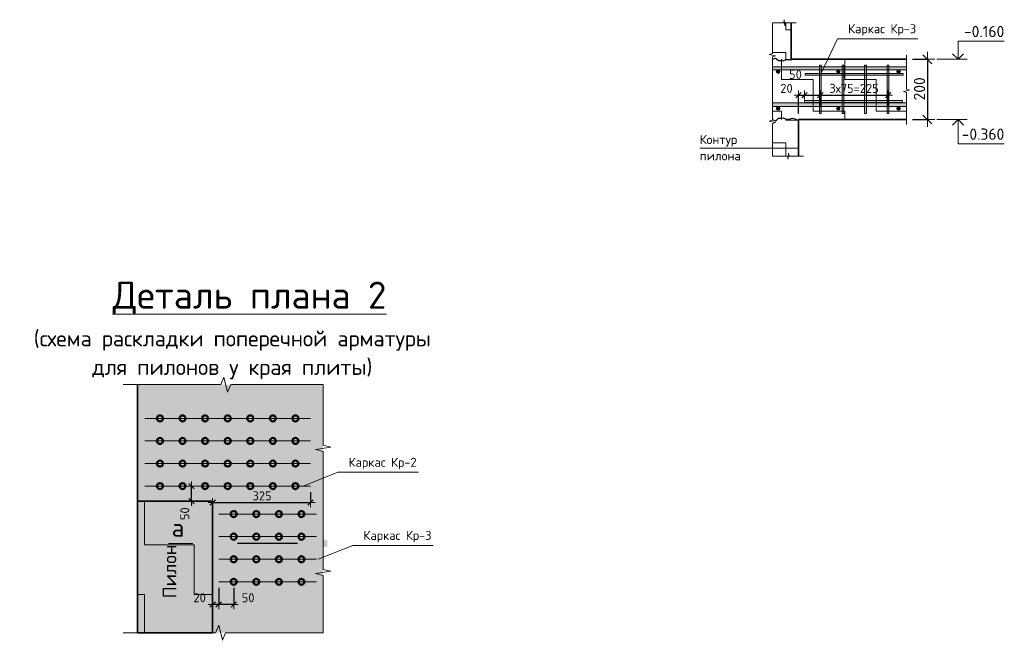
# Model space of a CAD drawing. Header units: metres. Extents: x -38 to 89, y -15 to 19.
# Tile 102 of 120: x 74.33 to 77.6, y 1.5 to 3.56. Entities that reach past the tile are written whole.
import ezdxf

# ---------------------------------------------------------------- set-up
doc = ezdxf.new("R2010")
doc.units = ezdxf.units.M
doc.header["$PDMODE"] = 65
doc.linetypes.add('______2', pattern=[0.27, 0.2, -0.07])
doc.layers.add('XR$5$_3705', color=7, linetype='Continuous')
for name, color, linetype, lineweight in [('XR$5$ВК__отв в полу 1-2 эт', 220, 'Continuous', 25), ('XR$5$Размерная линия (1)', 7, 'Continuous', 13), ('XR$5$Размерная линия_ общее', 7, 'Continuous', 13), ('XR$5$Текст_ общее_1', 7, 'Continuous', 13)]:
    doc.layers.add(name, color=color, linetype=linetype, lineweight=lineweight)
doc.styles.add('ISOCPEUR', font='txt')
doc.dimstyles.new('DIMSTYLE_35', dxfattribs={"dimtxt": 0.03, "dimasz": 0.03, "dimexe": 0, "dimexo": 0, "dimgap": 0.015, "dimtad": 2, "dimdec": 0, "dimlfac": 1000, "dimrnd": 5, "dimzin": 12, "dimdsep": 46, "dimtxsty": 'ISOCPEUR', "dimblk1": 'ALL_ML_STRICH', "dimblk2": 'ALL_ML_STRICH', "dimsah": 1, "dimcen": 0, "dimclrd": 7, "dimclre": 256, "dimclrt": 7, "dimadec": 0, "dimazin": 0, "dimtfac": 1, "dimtdec": 0, "dimtix": 1, "dimtmove": 2, "dimatfit": 3, "dimfxl": 0, "dimtvp": 1.2, "dimtzin": 0, "dimlwd": 0, "dimlwe": -3, "dimarcsym": 0})
doc.dimstyles.new('DIMSTYLE_37', dxfattribs={"dimtxt": 0.03, "dimasz": 0.03, "dimexe": 0, "dimexo": 0, "dimgap": 0.015, "dimtad": 2, "dimdec": 0, "dimlfac": 1000, "dimrnd": 5, "dimzin": 12, "dimdsep": 46, "dimtxsty": 'ISOCPEUR', "dimblk1": 'ALL_ML_STRICH', "dimblk2": 'ALL_ML_STRICH', "dimsah": 1, "dimcen": 0, "dimclrd": 7, "dimclre": 256, "dimclrt": 7, "dimadec": 0, "dimazin": 0, "dimtfac": 1, "dimtdec": 0, "dimtix": 1, "dimtmove": 2, "dimatfit": 3, "dimfxl": 0, "dimtzin": 0, "dimlwd": 0, "dimlwe": -3, "dimarcsym": 0})
doc.dimstyles.new('DIMSTYLE_38', dxfattribs={"dimtxt": 0.03, "dimasz": 0.03, "dimexe": 0, "dimexo": 1e-06, "dimgap": 0.015, "dimtad": 2, "dimdec": 0, "dimlfac": 1000, "dimrnd": 5, "dimzin": 12, "dimdsep": 46, "dimtxsty": 'ISOCPEUR', "dimblk1": 'ALL_ML_STRICH', "dimblk2": 'ALL_ML_STRICH', "dimsah": 1, "dimcen": 0, "dimse1": 1, "dimse2": 1, "dimclrd": 7, "dimclre": 256, "dimclrt": 7, "dimadec": 0, "dimazin": 0, "dimtfac": 1, "dimtdec": 0, "dimtix": 1, "dimtmove": 2, "dimatfit": 3, "dimfxl": 0, "dimtvp": 1.2, "dimtzin": 0, "dimlwd": 0, "dimlwe": -3, "dimarcsym": 0})
doc.dimstyles.new('DIMSTYLE_39', dxfattribs={"dimtxt": 0.0375, "dimasz": 0.0495, "dimexe": 0, "dimexo": 0, "dimgap": 0.01875, "dimtad": 2, "dimdec": 0, "dimlfac": 1000, "dimrnd": 1, "dimzin": 12, "dimdsep": 46, "dimtxsty": 'ISOCPEUR', "dimblk1": 'ALL_ML_STRICH', "dimblk2": 'ALL_ML_STRICH', "dimsah": 1, "dimcen": 0, "dimclrd": 7, "dimclre": 256, "dimclrt": 7, "dimadec": 0, "dimazin": 0, "dimtfac": 1, "dimtdec": 0, "dimtix": 1, "dimtmove": 2, "dimatfit": 3, "dimfxl": 0, "dimtzin": 0, "dimlwd": 0, "dimlwe": -3, "dimarcsym": 0})
pattern_1 = [(0, (0.15, 0.15), (0.075, 0.075), [0.075, -0.075]), (90, (0.15, 0.15), (-0.075, 0.075), [0.075, -0.075])]

# ---------------------------------------------------------------- blocks, each defined once
blk = doc.blocks.new('ЭЛЕМЕНТ_УЗОРА_19')
at = {"color": 7, "linetype": 'Continuous', "lineweight": 13, "transparency": 33554687}
for p, q in [((75.3382, 2.3472), (75.3382, 2.3472)), ((74.6742, 1.5232), (74.6742, 1.5232)), ((75.3382, 1.5232), (75.3382, 1.5232))]:
    blk.add_line(p, q, dxfattribs=at)
for points in [[(74.6742, 2.3472), (74.9989, 2.3472), (75.0082, 2.3722), (75.0208, 2.3222), (75.0315, 2.3472), (75.3382, 2.3472)], [(75.3382, 2.3472), (75.3382, 2.3472), (75.3382, 2.1457), (75.3632, 2.14), (75.3132, 2.1321), (75.3382, 2.1255), (75.3382, 1.9352)], [(75.3382, 1.9352), (75.3382, 1.7337), (75.3632, 1.728), (75.3132, 1.7201), (75.3382, 1.7135), (75.3382, 1.5232), (75.3382, 1.5232)], [(75.3382, 1.5232), (75.0135, 1.5232), (75.0042, 1.4982), (74.9916, 1.5482), (74.981, 1.5232), (74.6742, 1.5232)]]:
    blk.add_lwpolyline(points, dxfattribs=at)
blk = doc.blocks.new('ALL_ML_STRICH')
at = {"color": 0, "linetype": 'ByBlock', "lineweight": -2}
for p, q in [((-1, 0), (0.5, 0)), ((-0.3, -0.3), (0.3, 0.3)), ((0, -0.5), (0, 0.5))]:
    blk.add_line(p, q, dxfattribs=at)
blk = doc.blocks.new('*D845')
at = {"layer": 'DEFPOINTS', "color": 7, "linetype": 'Continuous', "lineweight": 13, "transparency": 33554687}
for p in [(74.9912, 1.6924), (75.0412, 1.6924), (75.0412, 1.6171)]:
    blk.add_point(p, dxfattribs=at)
at = {"layer": 'XR$5$Размерная линия (1)', "color": 9, "linetype": 'Continuous', "lineweight": -2, "true_color": 0xc7c7c7, "transparency": 33554687}
for p, q in [((74.9912, 1.6724), (74.9912, 1.6171)), ((75.0412, 1.6724), (75.0412, 1.6171))]:
    blk.add_line(p, q, dxfattribs=at)
at = {"layer": 'XR$5$Размерная линия (1)', "color": 7, "linetype": 'Continuous', "lineweight": -2, "transparency": 33554687}
blk.add_line((75.0412, 1.6171), (74.9912, 1.6171), dxfattribs=at)
at = {"layer": 'XR$5$Размерная линия (1)', "color": 7, "linetype": 'Continuous', "lineweight": 13, "transparency": 33554687, "xscale": 0.03, "yscale": 0.03, "zscale": 0.03}
for p, rotation in [((74.9912, 1.6171), 180), ((75.0412, 1.6171), 360)]:
    blk.add_blockref('ALL_ML_STRICH', p, dxfattribs=dict(at, rotation=rotation))
at = {"layer": 'XR$5$Размерная линия (1)', "color": 7, "linetype": 'Continuous', "lineweight": 13, "transparency": 33554687, "insert": (75.0889, 1.6396), "char_height": 0.03, "width": 0.06, "attachment_point": 5, "style": 'ISOCPEUR'}
blk.add_mtext('\\A1;{50}', dxfattribs=at)
blk = doc.blocks.new('*D846')
at = {"layer": 'DEFPOINTS', "color": 7, "linetype": 'Continuous', "lineweight": 13, "transparency": 33554687}
for p in [(74.9912, 1.6924), (74.9712, 1.6268), (74.9912, 1.6171)]:
    blk.add_point(p, dxfattribs=at)
at = {"layer": 'XR$5$Размерная линия (1)', "color": 9, "linetype": 'Continuous', "lineweight": -2, "true_color": 0xc7c7c7, "transparency": 33554687}
for p, q in [((74.9912, 1.6724), (74.9912, 1.6171)), ((74.9712, 1.6171), (74.9712, 1.6171))]:
    blk.add_line(p, q, dxfattribs=at)
at = {"layer": 'XR$5$Размерная линия (1)', "color": 7, "linetype": 'Continuous', "lineweight": -2, "transparency": 33554687}
blk.add_line((74.9912, 1.6171), (74.9712, 1.6171), dxfattribs=at)
at = {"layer": 'XR$5$Размерная линия (1)', "color": 7, "linetype": 'Continuous', "lineweight": 13, "transparency": 33554687, "xscale": 0.03, "yscale": 0.03, "zscale": 0.03}
for p, rotation in [((74.9712, 1.6171), 180), ((74.9912, 1.6171), 360)]:
    blk.add_blockref('ALL_ML_STRICH', p, dxfattribs=dict(at, rotation=rotation))
at = {"layer": 'XR$5$Размерная линия (1)', "color": 7, "linetype": 'Continuous', "lineweight": 13, "transparency": 33554687, "insert": (74.9281, 1.6396), "char_height": 0.03, "width": 0.06, "attachment_point": 5, "style": 'ISOCPEUR'}
blk.add_mtext('\\A1;{20}', dxfattribs=at)
blk = doc.blocks.new('*D847')
at = {"layer": 'DEFPOINTS', "color": 7, "linetype": 'Continuous', "lineweight": 13, "transparency": 33554687}
for p in [(74.898, 2.0102), (74.9002, 1.9602), (74.9013, 1.9602)]:
    blk.add_point(p, dxfattribs=at)
at = {"layer": 'XR$5$Размерная линия (1)', "color": 7, "linetype": 'Continuous', "lineweight": -2, "transparency": 33554687}
blk.add_line((74.9013, 1.9602), (74.9013, 2.0102), dxfattribs=at)
at = {"layer": 'XR$5$Размерная линия (1)', "color": 7, "linetype": 'Continuous', "lineweight": 13, "transparency": 33554687, "xscale": 0.03, "yscale": 0.03, "zscale": 0.03}
for p, rotation in [((74.9013, 2.0102), 90), ((74.9013, 1.9602), 270)]:
    blk.add_blockref('ALL_ML_STRICH', p, dxfattribs=dict(at, rotation=rotation))
at = {"layer": 'XR$5$Размерная линия (1)', "color": 7, "linetype": 'Continuous', "lineweight": 13, "transparency": 33554687, "insert": (74.8787, 1.9186), "char_height": 0.03, "width": 0.06, "attachment_point": 5, "rotation": 90, "style": 'ISOCPEUR'}
blk.add_mtext('\\A1;{50}', dxfattribs=at)
blk = doc.blocks.new('СЛОЖНЫЙ_ОБЪЕКТ_60')
at = {"color": 7, "linetype": 'Continuous', "lineweight": 13, "transparency": 33554687}
blk.add_line((77.4767, 3.2276), (77.3767, 3.2276), dxfattribs=at)
at = {"color": 7, "linetype": 'Continuous', "lineweight": 35, "transparency": 33554687}
blk.add_lwpolyline([(77.4286, 3.2094), (77.4467, 3.2276), (77.4649, 3.2094)], dxfattribs=at)
at = {"color": 7, "linetype": 'Continuous', "lineweight": 13, "transparency": 33554687}
blk.add_lwpolyline([(77.4467, 3.2276), (77.4467, 3.1466), (77.6002, 3.1466)], dxfattribs=at)
blk = doc.blocks.new('СЛОЖНЫЙ_ОБЪЕКТ_61')
at = {"color": 7, "linetype": 'Continuous', "lineweight": 13, "transparency": 33554687}
blk.add_line((77.4767, 3.4276), (77.3767, 3.4276), dxfattribs=at)
blk.add_lwpolyline([(77.4467, 3.4276), (77.4467, 3.4876), (77.6002, 3.4876)], dxfattribs=at)
at = {"color": 7, "linetype": 'Continuous', "lineweight": 35, "transparency": 33554687}
blk.add_lwpolyline([(77.4286, 3.4457), (77.4467, 3.4276), (77.4649, 3.4457)], dxfattribs=at)
blk = doc.blocks.new('ЭЛЕМЕНТ_УЗОРА_20')
at = {"color": 7, "linetype": 'Continuous', "lineweight": 13, "transparency": 33554687}
blk.add_line((76.9339, 3.106), (76.9339, 3.106), dxfattribs=at)
blk.add_lwpolyline([(76.8299, 3.106), (76.8807, 3.106), (76.8822, 3.096), (76.8841, 3.116), (76.8858, 3.106), (76.9339, 3.106)], dxfattribs=at)
blk = doc.blocks.new('ЭЛЕМЕНТ_УЗОРА_21')
at = {"color": 7, "linetype": 'Continuous', "lineweight": 13, "transparency": 33554687}
blk.add_line((76.8299, 3.5491), (76.8299, 3.5491), dxfattribs=at)
for points in [[(76.8299, 3.3276), (76.8299, 3.4359), (76.8399, 3.439), (76.8199, 3.4432), (76.8299, 3.4468), (76.8299, 3.5491)], [(76.8299, 3.106), (76.8299, 3.2144), (76.8399, 3.2175), (76.8199, 3.2217), (76.8299, 3.2252), (76.8299, 3.3276)]]:
    blk.add_lwpolyline(points, dxfattribs=at)
blk = doc.blocks.new('ЭЛЕМЕНТ_УЗОРА_22')
at = {"color": 7, "linetype": 'Continuous', "lineweight": 13, "transparency": 33554687}
blk.add_line((76.9089, 3.5491), (76.9089, 3.5491), dxfattribs=at)
blk.add_lwpolyline([(76.8299, 3.5491), (76.8685, 3.5491), (76.8696, 3.5591), (76.8711, 3.5391), (76.8724, 3.5491), (76.9089, 3.5491)], dxfattribs=at)
blk = doc.blocks.new('СЛОЖНЫЙ_ОБЪЕКТ_62')
at = {"linetype": 'Continuous', "lineweight": 13, "true_color": 0xababab, "transparency": 33554687}
blk.add_hatch(color=253, dxfattribs=at).paths.add_polyline_path([(76.9863, 3.2476), (76.9863, 3.4076), (76.9923, 3.4076), (76.9923, 3.2476)], flags=16)
at = {"color": 7, "linetype": 'Continuous', "lineweight": 13, "transparency": 33554687}
blk.add_lwpolyline([(76.9863, 3.2476), (76.9863, 3.4076), (76.9923, 3.4076), (76.9923, 3.2476), (76.9863, 3.2476)], close=True, dxfattribs=at)
blk = doc.blocks.new('СЛОЖНЫЙ_ОБЪЕКТ_63')
at = {"linetype": 'Continuous', "lineweight": 13, "true_color": 0xababab, "transparency": 33554687}
blk.add_hatch(color=253, dxfattribs=at).paths.add_polyline_path([(77.0613, 3.2476), (77.0613, 3.4076), (77.0673, 3.4076), (77.0673, 3.2476)], flags=16)
at = {"color": 7, "linetype": 'Continuous', "lineweight": 13, "transparency": 33554687}
blk.add_lwpolyline([(77.0613, 3.2476), (77.0613, 3.4076), (77.0673, 3.4076), (77.0673, 3.2476), (77.0613, 3.2476)], close=True, dxfattribs=at)
blk = doc.blocks.new('СЛОЖНЫЙ_ОБЪЕКТ_64')
at = {"linetype": 'Continuous', "lineweight": 13, "true_color": 0xababab, "transparency": 33554687}
blk.add_hatch(color=253, dxfattribs=at).paths.add_polyline_path([(77.1363, 3.2476), (77.1363, 3.4076), (77.1423, 3.4076), (77.1423, 3.2476)], flags=16)
at = {"color": 7, "linetype": 'Continuous', "lineweight": 13, "transparency": 33554687}
blk.add_lwpolyline([(77.1363, 3.2476), (77.1363, 3.4076), (77.1423, 3.4076), (77.1423, 3.2476), (77.1363, 3.2476)], close=True, dxfattribs=at)
blk = doc.blocks.new('СЛОЖНЫЙ_ОБЪЕКТ_65')
at = {"linetype": 'Continuous', "lineweight": 13, "true_color": 0xababab, "transparency": 33554687}
blk.add_hatch(color=253, dxfattribs=at).paths.add_polyline_path([(77.2113, 3.2476), (77.2113, 3.4076), (77.2173, 3.4076), (77.2173, 3.2476)], flags=16)
at = {"color": 7, "linetype": 'Continuous', "lineweight": 13, "transparency": 33554687}
blk.add_lwpolyline([(77.2113, 3.2476), (77.2113, 3.4076), (77.2173, 3.4076), (77.2173, 3.2476), (77.2113, 3.2476)], close=True, dxfattribs=at)
blk = doc.blocks.new('ЭЛЕМЕНТ_УЗОРА_23')
at = {"color": 7, "linetype": 'Continuous', "lineweight": 13, "transparency": 33554687}
blk.add_line((77.2754, 3.2106), (77.2754, 3.2106), dxfattribs=at)
blk.add_lwpolyline([(77.2754, 3.4416), (77.2754, 3.3286), (77.2854, 3.3254), (77.2654, 3.321), (77.2754, 3.3173), (77.2754, 3.2106)], dxfattribs=at)
blk = doc.blocks.new('*D858')
at = {"layer": 'DEFPOINTS', "color": 7, "linetype": 'Continuous', "lineweight": 13, "transparency": 33554687}
for p in [(77.2754, 3.4276), (77.3448, 3.4276), (77.2754, 3.2276)]:
    blk.add_point(p, dxfattribs=at)
at = {"layer": 'XR$5$Размерная линия_ общее', "color": 253, "linetype": 'Continuous', "lineweight": -2, "true_color": 0xa0a0a0, "transparency": 33554687}
for p, q in [((77.2954, 3.4276), (77.3448, 3.4276)), ((77.2954, 3.2276), (77.3448, 3.2276))]:
    blk.add_line(p, q, dxfattribs=at)
at = {"layer": 'XR$5$Размерная линия_ общее', "color": 7, "linetype": 'Continuous', "lineweight": -2, "transparency": 33554687}
blk.add_line((77.3448, 3.4276), (77.3448, 3.2276), dxfattribs=at)
at = {"layer": 'XR$5$Размерная линия_ общее', "color": 7, "linetype": 'Continuous', "lineweight": 13, "transparency": 33554687, "xscale": 0.04950000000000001, "yscale": 0.04950000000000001, "zscale": 0.04950000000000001}
for p, rotation in [((77.3448, 3.4276), 90), ((77.3448, 3.2276), 270)]:
    blk.add_blockref('ALL_ML_STRICH', p, dxfattribs=dict(at, rotation=rotation))
at = {"layer": 'XR$5$Размерная линия_ общее', "color": 7, "linetype": 'Continuous', "lineweight": 13, "transparency": 33554687, "insert": (77.3185, 3.3295), "char_height": 0.0375, "width": 0.1125, "attachment_point": 5, "rotation": 90, "style": 'ISOCPEUR'}
blk.add_mtext('\\A1;{200}', dxfattribs=at)
blk = doc.blocks.new('СЛОЖНЫЙ_ОБЪЕКТ_66')
at = {"linetype": 'Continuous', "lineweight": 13, "transparency": 33554687}
blk.add_hatch(color=7, dxfattribs=at).paths.add_polyline_path([(77.2754, 3.2706), (76.8299, 3.2706), (76.8299, 3.2826), (77.2754, 3.2826)], flags=16)
at = {"color": 7, "linetype": 'Continuous', "lineweight": 13, "transparency": 33554687}
blk.add_lwpolyline([(77.2754, 3.2706), (76.8299, 3.2706), (76.8299, 3.2826), (77.2754, 3.2826), (77.2754, 3.2706)], close=True, dxfattribs=at)
blk = doc.blocks.new('СЛОЖНЫЙ_ОБЪЕКТ_67')
at = {"linetype": 'Continuous', "lineweight": 13, "transparency": 33554687}
blk.add_hatch(color=7, dxfattribs=at).paths.add_polyline_path([(77.2754, 3.3926), (76.8299, 3.3926), (76.8299, 3.4026), (77.2754, 3.4026)], flags=16)
at = {"color": 7, "linetype": 'Continuous', "lineweight": 13, "transparency": 33554687}
blk.add_lwpolyline([(77.2754, 3.3926), (76.8299, 3.3926), (76.8299, 3.4026), (77.2754, 3.4026), (77.2754, 3.3926)], close=True, dxfattribs=at)
blk = doc.blocks.new('*D861')
at = {"layer": 'DEFPOINTS', "color": 7, "linetype": 'Continuous', "lineweight": 13, "transparency": 33554687}
for p in [(76.9169, 3.3086), (76.9369, 3.2803), (76.9169, 3.2276)]:
    blk.add_point(p, dxfattribs=at)
at = {"layer": 'XR$5$Размерная линия (1)', "color": 9, "linetype": 'Continuous', "lineweight": -2, "true_color": 0xc7c7c7, "transparency": 33554687}
for p, q in [((76.9169, 3.2476), (76.9169, 3.3086)), ((76.9369, 3.3003), (76.9369, 3.3086))]:
    blk.add_line(p, q, dxfattribs=at)
at = {"layer": 'XR$5$Размерная линия (1)', "color": 7, "linetype": 'Continuous', "lineweight": -2, "transparency": 33554687}
blk.add_line((76.9169, 3.3086), (76.9369, 3.3086), dxfattribs=at)
at = {"layer": 'XR$5$Размерная линия (1)', "color": 7, "linetype": 'Continuous', "lineweight": 13, "transparency": 33554687, "xscale": 0.03, "yscale": 0.03, "zscale": 0.03, "rotation": 180}
blk.add_blockref('ALL_ML_STRICH', (76.9169, 3.3086), dxfattribs=at)
at = {"layer": 'XR$5$Размерная линия (1)', "color": 7, "linetype": 'Continuous', "lineweight": 13, "transparency": 33554687, "xscale": 0.03, "yscale": 0.03, "zscale": 0.03}
blk.add_blockref('ALL_ML_STRICH', (76.9369, 3.3086), dxfattribs=at)
at = {"layer": 'XR$5$Размерная линия (1)', "color": 7, "linetype": 'Continuous', "lineweight": 13, "transparency": 33554687, "insert": (76.8769, 3.3312), "char_height": 0.03, "width": 0.06, "attachment_point": 5, "style": 'ISOCPEUR'}
blk.add_mtext('\\A1;{20}', dxfattribs=at)
blk = doc.blocks.new('*D862')
at = {"layer": 'DEFPOINTS', "color": 7, "linetype": 'Continuous', "lineweight": 13, "transparency": 33554687}
for p in [(76.9369, 3.3086), (76.9369, 3.2803), (76.9893, 3.2476)]:
    blk.add_point(p, dxfattribs=at)
at = {"layer": 'XR$5$Размерная линия (1)', "color": 9, "linetype": 'Continuous', "lineweight": -2, "true_color": 0xc7c7c7, "transparency": 33554687}
for p, q in [((76.9369, 3.3003), (76.9369, 3.3086)), ((76.9893, 3.2676), (76.9893, 3.3086))]:
    blk.add_line(p, q, dxfattribs=at)
at = {"layer": 'XR$5$Размерная линия (1)', "color": 7, "linetype": 'Continuous', "lineweight": -2, "transparency": 33554687}
blk.add_line((76.9369, 3.3086), (76.9893, 3.3086), dxfattribs=at)
at = {"layer": 'XR$5$Размерная линия (1)', "color": 7, "linetype": 'Continuous', "lineweight": 13, "transparency": 33554687, "xscale": 0.03, "yscale": 0.03, "zscale": 0.03, "rotation": 180}
blk.add_blockref('ALL_ML_STRICH', (76.9369, 3.3086), dxfattribs=at)
at = {"layer": 'XR$5$Размерная линия (1)', "color": 7, "linetype": 'Continuous', "lineweight": 13, "transparency": 33554687, "xscale": 0.03, "yscale": 0.03, "zscale": 0.03}
blk.add_blockref('ALL_ML_STRICH', (76.9893, 3.3086), dxfattribs=at)
at = {"layer": 'XR$5$Размерная линия (1)', "color": 7, "linetype": 'Continuous', "lineweight": 13, "transparency": 33554687, "insert": (76.9067, 3.3777), "char_height": 0.03, "width": 0.06, "attachment_point": 5, "style": 'ISOCPEUR'}
blk.add_mtext('\\A1;{50}', dxfattribs=at)
blk = doc.blocks.new('*D863')
at = {"layer": 'DEFPOINTS', "color": 7, "linetype": 'Continuous', "lineweight": 13, "transparency": 33554687}
for p in [(76.9893, 3.3086), (76.9893, 3.2476), (77.2143, 3.2476)]:
    blk.add_point(p, dxfattribs=at)
at = {"layer": 'XR$5$Размерная линия (1)', "color": 9, "linetype": 'Continuous', "lineweight": -2, "true_color": 0xc7c7c7, "transparency": 33554687}
for p, q in [((76.9893, 3.2676), (76.9893, 3.3086)), ((77.2143, 3.2676), (77.2143, 3.3086))]:
    blk.add_line(p, q, dxfattribs=at)
at = {"layer": 'XR$5$Размерная линия (1)', "color": 7, "linetype": 'Continuous', "lineweight": -2, "transparency": 33554687}
blk.add_line((76.9893, 3.3086), (77.2143, 3.3086), dxfattribs=at)
at = {"layer": 'XR$5$Размерная линия (1)', "color": 7, "linetype": 'Continuous', "lineweight": 13, "transparency": 33554687, "xscale": 0.03, "yscale": 0.03, "zscale": 0.03, "rotation": 180}
blk.add_blockref('ALL_ML_STRICH', (76.9893, 3.3086), dxfattribs=at)
at = {"layer": 'XR$5$Размерная линия (1)', "color": 7, "linetype": 'Continuous', "lineweight": 13, "transparency": 33554687, "xscale": 0.03, "yscale": 0.03, "zscale": 0.03}
blk.add_blockref('ALL_ML_STRICH', (77.2143, 3.3086), dxfattribs=at)
at = {"layer": 'XR$5$Размерная линия (1)', "color": 7, "linetype": 'Continuous', "lineweight": 13, "transparency": 33554687, "insert": (77.0193, 3.3461), "char_height": 0.03, "width": 0.0015, "attachment_point": 1, "line_spacing_factor": 0.60241, "style": 'ISOCPEUR'}
blk.add_mtext('3х75=225', dxfattribs=at)
blk = doc.blocks.new('СЛОЖНЫЙ_ОБЪЕКТ_68')
at = {"linetype": 'Continuous', "lineweight": 13, "true_color": 0xababab, "transparency": 33554687}
blk.add_hatch(color=253, dxfattribs=at).paths.add_polyline_path([(77.2643, 3.3806), (76.9393, 3.3806), (76.9393, 3.3746), (77.2643, 3.3746)])
at = {"color": 7, "linetype": 'Continuous', "lineweight": 13, "transparency": 33554687}
blk.add_lwpolyline([(77.2643, 3.3806), (76.9393, 3.3806), (76.9393, 3.3746), (77.2643, 3.3746), (77.2643, 3.3806)], close=True, dxfattribs=at)
blk = doc.blocks.new('СЛОЖНЫЙ_ОБЪЕКТ_69')
at = {"linetype": 'Continuous', "lineweight": 13, "true_color": 0xababab, "transparency": 33554687}
blk.add_hatch(color=253, dxfattribs=at).paths.add_polyline_path([(77.2619, 3.2903), (76.9369, 3.2903), (76.9369, 3.2843), (77.2619, 3.2843)])
at = {"color": 7, "linetype": 'Continuous', "lineweight": 13, "transparency": 33554687}
blk.add_lwpolyline([(77.2619, 3.2903), (76.9369, 3.2903), (76.9369, 3.2843), (77.2619, 3.2843), (77.2619, 3.2903)], close=True, dxfattribs=at)
blk = doc.blocks.new('*D866')
at = {"layer": 'DEFPOINTS', "color": 7, "linetype": 'Continuous', "lineweight": 13, "transparency": 33554687}
for p in [(75.2962, 2.0102), (74.9712, 1.9555), (74.9712, 1.9513)]:
    blk.add_point(p, dxfattribs=at)
at = {"layer": 'XR$5$Размерная линия (1)', "color": 9, "linetype": 'Continuous', "lineweight": -2, "true_color": 0xc7c7c7, "transparency": 33554687}
for p, q in [((75.2962, 1.9902), (75.2962, 1.9555)), ((74.9712, 1.9555), (74.9712, 1.9555))]:
    blk.add_line(p, q, dxfattribs=at)
at = {"layer": 'XR$5$Размерная линия (1)', "color": 7, "linetype": 'Continuous', "lineweight": -2, "transparency": 33554687}
blk.add_line((74.9712, 1.9555), (75.2962, 1.9555), dxfattribs=at)
at = {"layer": 'XR$5$Размерная линия (1)', "color": 7, "linetype": 'Continuous', "lineweight": 13, "transparency": 33554687, "xscale": 0.03, "yscale": 0.03, "zscale": 0.03, "rotation": 180}
blk.add_blockref('ALL_ML_STRICH', (74.9712, 1.9555), dxfattribs=at)
at = {"layer": 'XR$5$Размерная линия (1)', "color": 7, "linetype": 'Continuous', "lineweight": 13, "transparency": 33554687, "xscale": 0.03, "yscale": 0.03, "zscale": 0.03}
blk.add_blockref('ALL_ML_STRICH', (75.2962, 1.9555), dxfattribs=at)
at = {"layer": 'XR$5$Размерная линия (1)', "color": 7, "linetype": 'Continuous', "lineweight": 13, "transparency": 33554687, "insert": (75.1352, 1.978), "char_height": 0.03, "width": 0.09, "attachment_point": 5, "style": 'ISOCPEUR'}
blk.add_mtext('\\A1;{325}', dxfattribs=at)

msp = doc.modelspace()

# ---------------------------------------------------------------- hatches: boundary and pattern name
at = {"linetype": 'Continuous', "lineweight": 13, "transparency": 33554687}
h = msp.add_hatch(dxfattribs=at)
h.set_pattern_fill('____', scale=0.075, style=0, pattern_type=2)
h.set_pattern_definition(pattern_1)
h.paths.add_polyline_path([(76.8919, 3.4276), (76.8919, 3.5491), (76.8299, 3.5491), (76.8299, 3.4276)], flags=0)
h = msp.add_hatch(dxfattribs=at)
h.set_pattern_fill('____', scale=0.105, style=0, pattern_type=2)
h.set_pattern_definition([(0, (0.21, 0.21), (0.105, 0.105), [0.105, -0.105]), (90, (0.21, 0.21), (-0.105, 0.105), [0.105, -0.105])])
h.paths.add_polyline_path([(76.8299, 3.4276), (76.8299, 3.2276), (77.2754, 3.2276), (77.2754, 3.4276)], flags=0)
for points in [[(76.8504, 3.3927), (76.8477, 3.3927), (76.8453, 3.3915), (76.8437, 3.3894), (76.8431, 3.3868), (76.8437, 3.3842), (76.8453, 3.3821), (76.8477, 3.381), (76.8504, 3.381), (76.8528, 3.3821), (76.8545, 3.3842), (76.8551, 3.3868), (76.8545, 3.3894), (76.8528, 3.3915)], [(77.0504, 3.3927), (77.0477, 3.3927), (77.0453, 3.3915), (77.0437, 3.3894), (77.0431, 3.3868), (77.0437, 3.3842), (77.0453, 3.3821), (77.0477, 3.381), (77.0504, 3.381), (77.0528, 3.3821), (77.0545, 3.3842), (77.0551, 3.3868), (77.0545, 3.3894), (77.0528, 3.3915)], [(77.2504, 3.3927), (77.2477, 3.3927), (77.2453, 3.3915), (77.2437, 3.3894), (77.2431, 3.3868), (77.2437, 3.3842), (77.2453, 3.3821), (77.2477, 3.381), (77.2504, 3.381), (77.2528, 3.3821), (77.2545, 3.3842), (77.2551, 3.3868), (77.2545, 3.3894), (77.2528, 3.3915)], [(76.8504, 3.2702), (76.8477, 3.2702), (76.8453, 3.269), (76.8437, 3.267), (76.8431, 3.2643), (76.8437, 3.2617), (76.8453, 3.2597), (76.8477, 3.2585), (76.8504, 3.2585), (76.8528, 3.2597), (76.8545, 3.2617), (76.8551, 3.2643), (76.8545, 3.267), (76.8528, 3.269)], [(77.0504, 3.2702), (77.0477, 3.2702), (77.0453, 3.269), (77.0437, 3.267), (77.0431, 3.2643), (77.0437, 3.2617), (77.0453, 3.2597), (77.0477, 3.2585), (77.0504, 3.2585), (77.0528, 3.2597), (77.0545, 3.2617), (77.0551, 3.2643), (77.0545, 3.267), (77.0528, 3.269)], [(77.2504, 3.2702), (77.2477, 3.2702), (77.2453, 3.269), (77.2437, 3.267), (77.2431, 3.2643), (77.2437, 3.2617), (77.2453, 3.2597), (77.2477, 3.2585), (77.2504, 3.2585), (77.2528, 3.2597), (77.2545, 3.2617), (77.2551, 3.2643), (77.2545, 3.267), (77.2528, 3.269)]]:
    msp.add_hatch(color=7, dxfattribs=at).paths.add_polyline_path(points)
h = msp.add_hatch(dxfattribs=at)
h.set_pattern_fill('____', scale=0.075, style=0, pattern_type=2)
h.set_pattern_definition(pattern_1)
h.paths.add_polyline_path([(76.9169, 3.2276), (76.8299, 3.2276), (76.8299, 3.106), (76.9169, 3.106)], flags=0)
at = {"linetype": 'Continuous', "lineweight": 13, "true_color": 0xf0eae8, "transparency": 33554687}
msp.add_hatch(color=7, dxfattribs=at).paths.add_polyline_path([(75.3382, 2.3472), (74.7212, 2.3472), (74.7212, 1.5232), (75.3382, 1.5232)])
at = {"linetype": 'Continuous', "lineweight": 13, "transparency": 33554687}
h = msp.add_hatch(dxfattribs=at)
h.set_pattern_fill('____', scale=0.165, style=0, pattern_type=2)
h.set_pattern_definition([(0, (0.33, 0.33), (0.165, 0.165), [0.165, -0.165]), (90, (0.33, 0.33), (-0.165, 0.165), [0.165, -0.165])])
h.paths.add_polyline_path([(74.7212, 1.5232), (74.9712, 1.5232), (74.9712, 1.9602), (74.7212, 1.9602)], flags=0)
at = {"linetype": 'Continuous', "lineweight": 25, "true_color": 0x000000, "transparency": 33554687}
for points in [[(74.9067, 1.8325), (74.906, 1.8324), (74.9052, 1.8321), (74.9046, 1.8318), (74.9039, 1.8314), (74.9033, 1.8309), (74.9028, 1.8303), (74.9024, 1.8297), (74.9021, 1.829), (74.9018, 1.8282), (74.9017, 1.8275), (74.9016, 1.8267), (74.9016, 1.8134), (74.9017, 1.8126), (74.9018, 1.8119), (74.9021, 1.8111), (74.9024, 1.8104), (74.9028, 1.8098), (74.9033, 1.8092), (74.9039, 1.8087), (74.9046, 1.8083), (74.9052, 1.808), (74.906, 1.8077), (74.9067, 1.8076), (74.9075, 1.8075), (75.005, 1.8075), (75.005, 1.8326), (74.9075, 1.8326)], [(75.3472, 1.8325), (75.3464, 1.8326), (75.2489, 1.8326), (75.2489, 1.8075), (75.3464, 1.8075), (75.3472, 1.8076), (75.3479, 1.8077), (75.3486, 1.808), (75.3493, 1.8083), (75.35, 1.8087), (75.3505, 1.8092), (75.351, 1.8098), (75.3515, 1.8104), (75.3518, 1.8111), (75.3521, 1.8119), (75.3522, 1.8126), (75.3523, 1.8134), (75.3523, 1.8267), (75.3522, 1.8275), (75.3521, 1.8282), (75.3518, 1.829), (75.3515, 1.8297), (75.351, 1.8303), (75.3505, 1.8309), (75.35, 1.8314), (75.3493, 1.8318), (75.3486, 1.8321), (75.3479, 1.8324)]]:
    msp.add_hatch(color=18, dxfattribs=at).paths.add_polyline_path(points)

# ---------------------------------------------------------------- linework, layer by layer
at = {"color": 7, "linetype": 'Continuous', "lineweight": 35, "transparency": 33554687}
for p, q in [((76.8919, 3.4276), (76.8919, 3.5491)), ((77.2754, 3.4276), (76.8919, 3.4276)), ((76.9169, 3.2276), (76.9169, 3.106)), ((76.9169, 3.2276), (77.2754, 3.2276)), ((74.7212, 1.5232), (74.7212, 2.3472))]:
    msp.add_line(p, q, dxfattribs=at)
at = {"color": 7, "linetype": 'Continuous', "lineweight": 13, "transparency": 33554687}
msp.add_line((76.5886, 3.132), (76.9169, 3.132), dxfattribs=at)
at = {"color": 7, "linetype": '______2', "lineweight": 25, "transparency": 33554687}
msp.add_line((75.2535, 1.8201), (75.005, 1.8201), dxfattribs=at)
at = {"color": 7, "linetype": 'Continuous', "lineweight": 13, "transparency": 33554687}
for points in [[(77.3131, 3.4959), (77.0459, 3.4959), (76.9923, 3.3811)], [(75.6543, 2.0562), (75.3871, 2.0562), (75.2723, 2.0102)], [(75.7036, 1.8134), (75.4364, 1.8134), (75.3216, 1.7674)]]:
    msp.add_lwpolyline(points, dxfattribs=at)
at = {"color": 7, "linetype": 'Continuous', "lineweight": 25, "transparency": 33554687}
for points in [[(76.8299, 3.4276), (76.8399, 3.4316), (76.8442, 3.4297), (76.8499, 3.4236), (76.8599, 3.4236), (76.866, 3.4225), (76.8754, 3.4266), (76.8868, 3.4264), (76.8919, 3.4244)], [(76.8299, 3.2276), (76.8399, 3.2236), (76.8442, 3.2254), (76.8499, 3.2316), (76.8599, 3.2316), (76.866, 3.2327), (76.8754, 3.2286), (76.8868, 3.2287), (76.8958, 3.2323), (76.9057, 3.23), (76.9153, 3.2245), (76.9169, 3.2249)]]:
    msp.add_lwpolyline(points, dxfattribs=at)
at = {"color": 7, "linetype": 'Continuous', "lineweight": 35, "transparency": 33554687}
msp.add_lwpolyline([(74.7212, 1.9602), (74.9712, 1.9602), (74.9712, 1.5232), (74.7212, 1.5232), (74.7212, 1.9602)], dxfattribs=at)
at = {"color": 7, "linetype": 'Continuous', "lineweight": 18, "transparency": 33554687}
for centre in [(76.8491, 3.3868), (77.0491, 3.3868), (77.2491, 3.3868), (76.8491, 3.2643), (77.0491, 3.2643), (77.2491, 3.2643)]:
    msp.add_circle(centre, 0.006, dxfattribs=at)
at = {"layer": 'XR$5$_3705', "color": 7, "linetype": 'Continuous', "lineweight": 50, "transparency": 33554687}
for centre in [(74.7962, 2.2352), (74.8712, 2.2352), (74.9462, 2.2352), (75.0212, 2.2352), (75.0962, 2.2352), (75.1712, 2.2352), (75.2462, 2.2352), (74.7962, 2.1602), (74.8712, 2.1602), (74.9462, 2.1602), (75.0212, 2.1602), (75.0962, 2.1602), (75.1712, 2.1602), (75.2462, 2.1602), (74.7962, 2.0852), (74.8712, 2.0852), (74.9462, 2.0852), (75.0212, 2.0852), (75.0962, 2.0852), (75.1712, 2.0852), (75.2462, 2.0852), (74.7962, 2.0102), (74.8712, 2.0102), (74.9462, 2.0102), (75.0212, 2.0102), (75.0962, 2.0102), (75.1712, 2.0102), (75.2462, 2.0102), (75.0412, 1.9174), (75.1162, 1.9174), (75.1912, 1.9174), (75.2662, 1.9174), (75.0412, 1.8424), (75.1162, 1.8424), (75.1912, 1.8424), (75.2662, 1.8424), (75.0412, 1.7674), (75.1162, 1.7674), (75.1912, 1.7674), (75.2662, 1.7674), (75.0412, 1.6924), (75.1162, 1.6924), (75.1912, 1.6924), (75.2662, 1.6924)]:
    msp.add_circle(centre, 0.01, dxfattribs=at)
at = {"layer": 'XR$5$ВК__отв в полу 1-2 эт', "color": 7, "linetype": 'Continuous', "lineweight": 13, "transparency": 33554687}
for p, q in [((75.2962, 2.2352), (74.7462, 2.2352)), ((75.2962, 2.1602), (74.7462, 2.1602)), ((75.2962, 2.0852), (74.7462, 2.0852)), ((75.2962, 2.0102), (74.7462, 2.0102)), ((75.3162, 1.9174), (74.9912, 1.9174)), ((75.3162, 1.8424), (74.9912, 1.8424)), ((74.905, 1.8201), (74.825, 1.8201)), ((75.3162, 1.7674), (74.9912, 1.7674)), ((75.3162, 1.6924), (74.9912, 1.6924))]:
    msp.add_line(p, q, dxfattribs=at)

# ---------------------------------------------------------------- block references
at = {"color": 7, "linetype": 'Continuous', "lineweight": 13, "transparency": 33554687}
for name in ['ЭЛЕМЕНТ_УЗОРА_21', 'ЭЛЕМЕНТ_УЗОРА_22', 'ЭЛЕМЕНТ_УЗОРА_23', 'СЛОЖНЫЙ_ОБЪЕКТ_67', 'СЛОЖНЫЙ_ОБЪЕКТ_62', 'СЛОЖНЫЙ_ОБЪЕКТ_63', 'СЛОЖНЫЙ_ОБЪЕКТ_64', 'СЛОЖНЫЙ_ОБЪЕКТ_65', 'СЛОЖНЫЙ_ОБЪЕКТ_68', 'СЛОЖНЫЙ_ОБЪЕКТ_66', 'СЛОЖНЫЙ_ОБЪЕКТ_69', 'ЭЛЕМЕНТ_УЗОРА_20', 'ЭЛЕМЕНТ_УЗОРА_19']:
    msp.add_blockref(name, (0, 0), dxfattribs=at)
at = {"color": 7, "linetype": 'Continuous', "lineweight": 35, "transparency": 33554687}
for name in ['СЛОЖНЫЙ_ОБЪЕКТ_61', 'СЛОЖНЫЙ_ОБЪЕКТ_60']:
    msp.add_blockref(name, (0, 0), dxfattribs=at)

# ---------------------------------------------------------------- texts
at = {"color": 7, "linetype": 'Continuous', "lineweight": 13, "transparency": 33554687, "style": 'ISOCPEUR'}
for s, insert, char_height, width, attachment_point in [('\\A1;{\\fISOCPEUR|i0|b0;\\H0.030000;\\W1.000000;\\C7;Каркас Кр-3}\\P', (77.1945, 3.525), 0.03, 0.25163, 5), ('\\A1;{\\fISOCPEUR|i0|b0;\\H0.037500;\\W1.000000;\\C7;-0.160}\\P', (77.6002, 3.5013), 0.0375, 0.151875, 9), ('\\A1;{\\fISOCPEUR|i0|b0;\\H0.037500;\\W1.000000;\\C7;-0.360}\\P', (77.6002, 3.1603), 0.0375, 0.160312, 9), ('\\A1;{\\fISOCPEUR|i0|b0;\\H0.030000;\\W1.000000;\\C7;Каркас Кр-2}\\P', (75.5357, 2.0853), 0.03, 0.25163, 5), ('\\A1;{\\fISOCPEUR|i0|b0;\\H0.060000;\\W1.000000;\\C7;а}\\P', (74.8562, 1.8719), 0.06, 0.072, 5), ('\\A1;{\\fISOCPEUR|i0|b0;\\H0.030000;\\W1.000000;\\C7;Каркас Кр-3}\\P', (75.585, 1.8425), 0.03, 0.25163, 5)]:
    msp.add_mtext(s, dxfattribs=dict(at, insert=insert, char_height=char_height, width=width, attachment_point=attachment_point))
at = {"color": 7, "linetype": 'Continuous', "lineweight": 13, "transparency": 33554687, "insert": (76.5886, 3.1761), "char_height": 0.03, "width": 0.146025, "attachment_point": 1, "line_spacing_factor": 1.084337}
msp.add_mtext('\\A1;{\\fISOCPEUR|i0|b0;\\H0.030000;\\W1.000000;\\C7;Контур}\\P{\\fISOCPEUR|i0|b0;\\H0.030000;\\W1.000000;\\C7;пилона}\\P', dxfattribs=at)
at = {"color": 251, "linetype": 'Continuous', "lineweight": 50, "true_color": 0x575757, "transparency": 33554687, "insert": (74.8283, 1.7267), "char_height": 0.045, "width": 0.183316, "attachment_point": 5, "rotation": 90, "style": 'ISOCPEUR'}
msp.add_mtext('\\A1;{\\fISOCPEUR|i0|b1;\\H0.045000;\\W1.000000;\\c3260503895;Пилон}\\P', dxfattribs=at)
at = {"layer": 'XR$5$Текст_ общее_1', "color": 7, "linetype": 'Continuous', "lineweight": 13, "transparency": 33554687, "insert": (75.0364, 2.6894), "char_height": 0.09, "width": 2.301075, "attachment_point": 2, "line_spacing_factor": 1.084337}
msp.add_mtext('\\A1;{\\L\\fISOCPEUR|i0|b0;\\H0.090000;\\W1.000000;\\C7;  Деталь плана 2\\l}\\P{\\fISOCPEUR|i0|b0;\\H0.052500;\\W1.000000;\\C7;(схема раскладки поперечной арматуры}\\P{\\fISOCPEUR|i0|b0;\\H0.052500;\\W1.000000;\\C7;для пилонов у края плиты)}\\P', dxfattribs=at)

# ---------------------------------------------------------------- dimensions: what is measured, and where the dimension line sits
at = {"layer": 'XR$5$Размерная линия (1)', "color": 7, "linetype": 'Continuous', "lineweight": 13, "transparency": 33554687}
for base, p1, p2, dimstyle, picture, middle in [((76.9893, 3.3086), (76.9369, 3.3003), (76.9893, 3.2676), 'DIMSTYLE_35', '*D862', (76.9067, 3.3777)), ((76.9369, 3.3086), (76.9169, 3.2476), (76.9369, 3.3003), 'DIMSTYLE_35', '*D861', (76.8769, 3.3312)), ((75.2962, 1.9555), (74.9712, 1.9555), (75.2962, 1.9902), 'DIMSTYLE_37', '*D866', (75.1352, 1.978))]:
    dim = msp.add_linear_dim(base=base, p1=p1, p2=p2, dimstyle=dimstyle, override={"dimpost": '<>', "dimclrd": 7, "dimclre": 9, "dimclrt": 7, "dimlwd": 0, "dimlwe": 65533}, dxfattribs=at)
    dim.commit()
    dim.dimension.update_dxf_attribs({"geometry": picture, "text_midpoint": middle, "dimtype": 160})
dim = msp.add_linear_dim(base=(77.2143, 3.3086), p1=(76.9893, 3.2676), p2=(77.2143, 3.2676), text='3х75=225', dimstyle='DIMSTYLE_37', override={"dimpost": '<>', "dimclrd": 7, "dimclre": 9, "dimclrt": 7, "dimlwd": 0, "dimlwe": 65533}, dxfattribs=at)
dim.commit()
dim.dimension.update_dxf_attribs({"geometry": '*D863', "text_midpoint": (77.1018, 3.3236), "dimtype": 160})
for base, p1, p2, angle, dimstyle, picture, middle in [((74.9013, 2.0102), (74.9002, 1.9602), (74.898, 2.0102), 90, 'DIMSTYLE_38', '*D847', (74.8787, 1.9186)), ((74.9712, 1.6171), (74.9912, 1.6724), (74.9712, 1.6171), 180, 'DIMSTYLE_35', '*D846', (74.9281, 1.6396)), ((74.9912, 1.6171), (75.0412, 1.6724), (74.9912, 1.6724), 180, 'DIMSTYLE_35', '*D845', (75.0889, 1.6396))]:
    dim = msp.add_linear_dim(base=base, p1=p1, p2=p2, angle=angle, dimstyle=dimstyle, override={"dimpost": '<>', "dimclrd": 7, "dimclre": 9, "dimclrt": 7, "dimlwd": 0, "dimlwe": 65533}, dxfattribs=at)
    dim.commit()
    dim.dimension.update_dxf_attribs({"geometry": picture, "text_midpoint": middle, "dimtype": 160})
at = {"layer": 'XR$5$Размерная линия_ общее', "color": 7, "linetype": 'Continuous', "lineweight": 13, "transparency": 33554687}
dim = msp.add_linear_dim(base=(77.3448, 3.2276), p1=(77.2954, 3.4276), p2=(77.2954, 3.2276), angle=270, dimstyle='DIMSTYLE_39', override={"dimpost": '<>', "dimclrd": 7, "dimclre": 253, "dimclrt": 7, "dimlwd": 0, "dimlwe": 65533}, dxfattribs=at)
dim.commit()
dim.dimension.update_dxf_attribs({"geometry": '*D858', "text_midpoint": (77.3185, 3.3295), "dimtype": 160})

doc.saveas('drawing.dxf')
